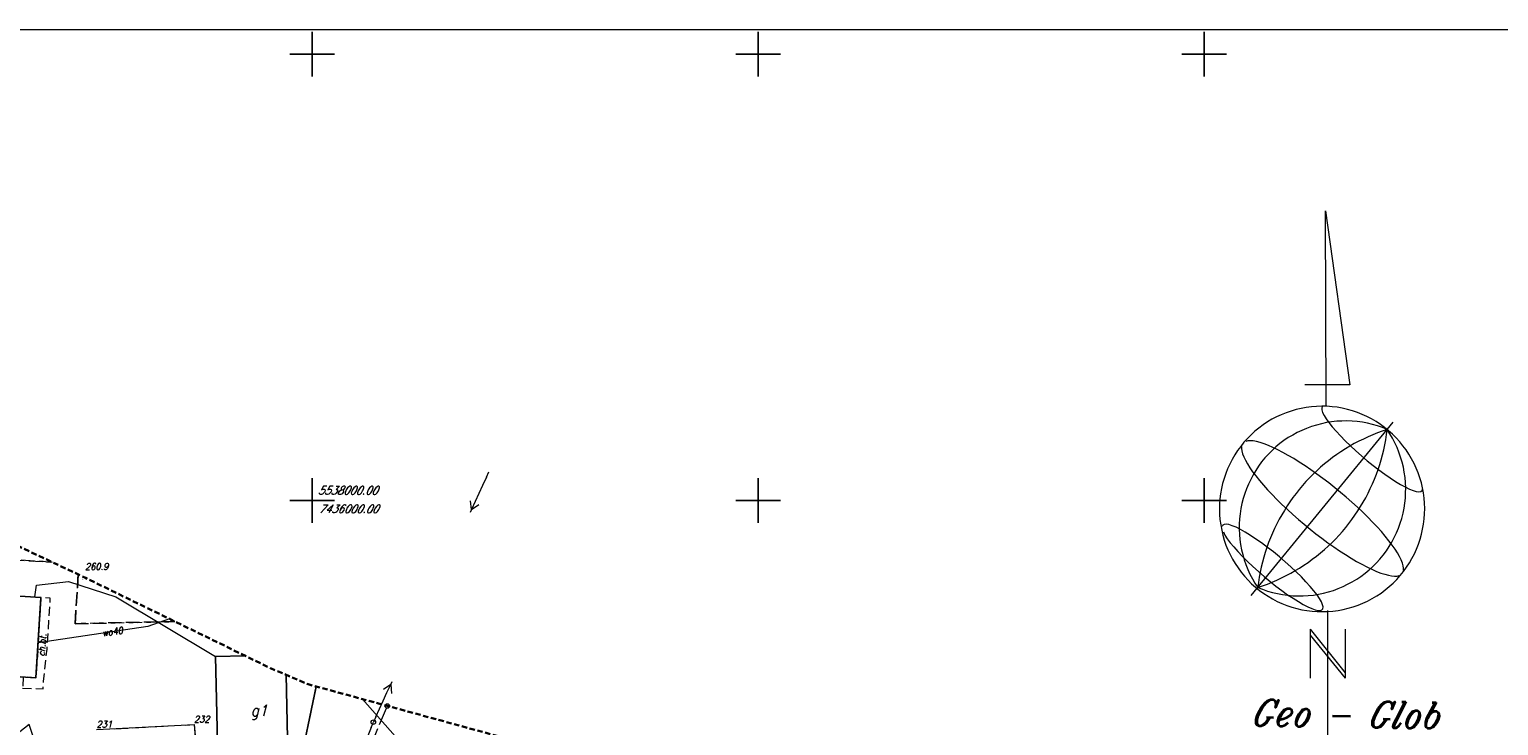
# Model space of a CAD drawing. Header units: metres. Extents: x 7435600 to 7436400, y 5537603 to 5538250.
# Tile 41 of 43: x 7435968 to 7436133, y 5537975 to 5538053. Entities that reach past the tile are written whole.
import ezdxf
from ezdxf.enums import TextEntityAlignment as Align

# ---------------------------------------------------------------- set-up
doc = ezdxf.new("R2010")
doc.units = ezdxf.units.M
doc.header["$MEASUREMENT"] = 0
for name, pattern in [('1.5_0.5', [2, 1.5, -0.5]), ('2', [0.9, 0.6, -0.3]), ('218-500', [1, 0.5, -0.5]), ('219-500', [0]), ('3117-500', [0]), ('mz1.0_0.5', [1.5, 1, -0.5]), ('mz2.0_0.5', [2.5, 2, -0.5])]:
    doc.linetypes.add(name, pattern=pattern)
doc.layers.get('0').update_dxf_attribs({"color": 2, "linetype": 'CONTINUOUS', "lineweight": 5})
doc.layers.add('!ramka', color=2, linetype='CONTINUOUS', lineweight=0)
for name, color, linetype in [('203-Punkt załamania granicy działki nie stabilizowany', 7, 'CONTINUOUS'), ('203-Punkt załamania granicy działki nie stabilizowany-Atr104', 7, 'CONTINUOUS'), ('217-Granica konturu klasyfikcyjnego', 7, 'CONTINUOUS'), ('218-Granica użytku', 7, 'CONTINUOUS'), ('219-Linia granicy', 7, 'CONTINUOUS'), ('312-Budynek (powierzchnia)', 7, 'CONTINUOUS'), ('312-Numer ewidencyjny budynku-Atr124', 7, 'CONTINUOUS'), ('996-Tekst dodatkowy mały', 7, 'CONTINUOUS'), ('chodnik (powierzchnia)', 7, 'CONTINUOUS'), ('chodnik (powierzchnia)-Atr17', 7, 'CONTINUOUS'), ('Nieprzekraczalna linia zabudowy', 7, 'CONTINUOUS'), ('ogrodzenie trwałe (linia)', 7, 'CONTINUOUS'), ('przewód elektroenergetyczny niskiego napięcia (linia) - symbol', 7, 'CONTINUOUS'), ('przewód telekomunikacyjny - projektowany lub w budowie (linia) - ob. projektowany', 7, 'CONTINUOUS'), ('przewód wodociągowy (linia)', 7, 'CONTINUOUS'), ('przewód wodociągowy (linia)-Atr1', 7, 'CONTINUOUS'), ('punkt wysokościowy naturalny', 7, 'CONTINUOUS'), ('punkt wysokościowy naturalny-Atr2', 7, 'CONTINUOUS'), ('słup (punkt)', 7, 'CONTINUOUS'), ('słup (punkt) - ob. projektowany', 7, 'CONTINUOUS'), ('Wstawianie ramki sekcyjnej z opisem', 7, 'CONTINUOUS'), ('Zakres', 7, 'CONTINUOUS')]:
    doc.layers.add(name, color=color, linetype=linetype)
doc.styles.get("Standard").update_dxf_attribs({"font": 'italic_1250.shx', "width": 0.75})
doc.linetypes.add('902-500', pattern='A,3.75,0,[1,ksztalty.shx,S=0.5,R=0,X=0,Y=0],3.75', length=7.5)

# ---------------------------------------------------------------- blocks, each defined once
blk = doc.blocks.new('203')
at = {"linetype": 'Continuous', "lineweight": 0}
h = blk.add_hatch(color=0, dxfattribs=at)
edge = h.paths.add_edge_path()
edge.add_arc((0, 0), 0.045, 0, 360)
blk = doc.blocks.new('SM04')
at = {"color": 0, "linetype": 'Continuous', "lineweight": 13}
blk.add_circle((0, 0), 0.25, dxfattribs=at)
blk = doc.blocks.new('PE04')
at = {"color": 0, "linetype": 'Continuous', "lineweight": 13}
for p, q in [((0.65, 0), (0, 0)), ((0.65, 0), (1.65, 0)), ((1.65, 0), (2.65, 0)), ((2.65, 0), (3.65, 0)), ((3.65, 0), (4.65, 0)), ((4.65, 0), (3.784, 0.5)), ((4.65, 0), (3.784, -0.5)), ((4.65, 0), (5, 0))]:
    blk.add_line(p, q, dxfattribs=at)
blk = doc.blocks.new('PW01')
at = {"linetype": 'Continuous', "lineweight": 13}
h = blk.add_hatch(color=0, dxfattribs=at)
edge = h.paths.add_edge_path()
edge.add_arc((0, 0), 0.045, 0, 360)
blk = doc.blocks.new('RAMKA500K')
at = {"color": 0}
for p, q in [((0, 247.5), (0, 250)), ((0, 250), (2.5, 250)), ((47.5, 250), (52.5, 250)), ((50, 247.5), (50, 250)), ((97.5, 250), (102.5, 250)), ((100, 247.5), (100, 250)), ((397.5, 250), (400, 250)), ((400, 247.5), (400, 250)), ((0, 47.5), (0, 52.5)), ((50, 47.5), (50, 52.5)), ((100, 47.5), (100, 52.5)), ((400, 47.5), (400, 52.5)), ((0, 50), (2.5, 50)), ((47.5, 50), (52.5, 50)), ((97.5, 50), (102.5, 50)), ((397.5, 50), (400, 50)), ((0, 0), (0, 2.5)), ((50, 0), (50, 2.5)), ((100, 0), (100, 2.5)), ((400, 0), (400, 2.5)), ((0, 0), (2.5, 0)), ((47.5, 0), (52.5, 0)), ((97.5, 0), (102.5, 0)), ((397.5, 0), (400, 0))]:
    blk.add_line(p, q, dxfattribs=at)

msp = doc.modelspace()

# ---------------------------------------------------------------- linework, layer by layer
at = {"layer": '!ramka', "color": 251, "linetype": 'Continuous', "lineweight": 13}
msp.add_3dface([(7435692.45, 5538052.76), (7436192.45, 5538052.76), (7436192.45, 5537747.76), (7435692.45, 5537747.76)], dxfattribs=at)
at = {"layer": '217-Granica konturu klasyfikcyjnego', "color": 3, "linetype": '1.5_0.5', "lineweight": 13, "flags": 128}
for points in [[(7435970.88, 5537993.11), (7435946.28, 5537994.59)], [(7435946.28, 5537994.59), (7435970.88, 5537993.11)], [(7435973.45, 5537986.22), (7435973.79, 5537991.74)], [(7435973.79, 5537991.74), (7435973.45, 5537986.22)], [(7435984.63, 5537986.46), (7435973.45, 5537986.22)], [(7435973.45, 5537986.22), (7435984.63, 5537986.46)], [(7436000.48, 5537979.19), (7435998.48, 5537969.7)], [(7435998.48, 5537969.7), (7436000.48, 5537979.19)], [(7435975.85, 5537974.36), (7435986.78, 5537974.92)], [(7435986.78, 5537974.92), (7435987.97, 5537961.98)]]:
    msp.add_lwpolyline(points, dxfattribs=at)
at = {"layer": '218-Granica użytku', "color": 3, "linetype": '218-500', "lineweight": 13, "flags": 128}
for points in [[(7435970.88, 5537993.11), (7435946.28, 5537994.59)], [(7435946.28, 5537994.59), (7435970.88, 5537993.11)], [(7435973.45, 5537986.22), (7435973.79, 5537991.74)], [(7435973.79, 5537991.74), (7435973.45, 5537986.22)], [(7435984.63, 5537986.46), (7435973.45, 5537986.22)], [(7435973.45, 5537986.22), (7435984.63, 5537986.46)]]:
    msp.add_lwpolyline(points, dxfattribs=at)
at = {"layer": '219-Linia granicy', "color": 96, "linetype": '219-500', "lineweight": 13, "flags": 128}
for points in [[(7436000.48, 5537979.19), (7435998.48, 5537969.7)], [(7435975.85, 5537974.36), (7435986.78, 5537974.92)], [(7435986.78, 5537974.92), (7435987.97, 5537961.98)]]:
    msp.add_lwpolyline(points, dxfattribs=at)
at = {"layer": '312-Budynek (powierzchnia)', "color": 251, "linetype": 'Continuous', "lineweight": 25, "flags": 128}
for points in [[(7435958.4, 5537989.85), (7435969.62, 5537989.17)], [(7435969.62, 5537989.17), (7435969.06, 5537980.16)], [(7435989.18, 5537982.56), (7435992.5, 5537982.63)], [(7435989.46, 5537969.7), (7435989.18, 5537982.56)], [(7435969.06, 5537980.16), (7435957.85, 5537980.85)], [(7435997.11, 5537980.49), (7435997.34, 5537969.87)]]:
    msp.add_lwpolyline(points, dxfattribs=at)
at = {"layer": '996-Tekst dodatkowy mały', "color": 251, "linetype": 'Continuous', "lineweight": 13, "flags": 128}
for points in [[(7436113.6, 5538032.46), (7436116.31, 5538012.98)], [(7436113.65, 5538010.55), (7436113.6, 5538032.46)], [(7436116.31, 5538012.98), (7436111.27, 5538012.96)], [(7436113.82, 5537987.7), (7436113.82, 5537964.39)], [(7436111.86, 5537985.61), (7436111.85, 5537980.11)], [(7436111.86, 5537985.61), (7436115.79, 5537980.73)], [(7436111.86, 5537984.95), (7436115.78, 5537980.11)], [(7436115.79, 5537985.61), (7436115.78, 5537980.11)]]:
    msp.add_lwpolyline(points, dxfattribs=at)
at = {"layer": '996-Tekst dodatkowy mały', "color": 5, "linetype": 'Continuous', "lineweight": 13, "flags": 128}
msp.add_lwpolyline([(7436124.71, 5537999.12), (7436124.69, 5537999.7), (7436124.64, 5538000.28), (7436124.57, 5538000.86), (7436124.46, 5538001.43), (7436124.33, 5538002), (7436124.17, 5538002.56), (7436123.97, 5538003.11), (7436123.75, 5538003.65), (7436123.51, 5538004.17), (7436123.24, 5538004.69), (7436122.94, 5538005.19), (7436122.62, 5538005.68), (7436122.27, 5538006.15), (7436121.9, 5538006.59), (7436121.51, 5538007.03), (7436121.1, 5538007.44), (7436120.66, 5538007.83), (7436120.21, 5538008.19), (7436119.74, 5538008.53), (7436119.25, 5538008.86), (7436118.75, 5538009.15), (7436118.23, 5538009.42), (7436117.7, 5538009.66), (7436117.16, 5538009.87), (7436116.6, 5538010.05), (7436116.04, 5538010.21), (7436115.47, 5538010.34), (7436114.9, 5538010.45), (7436114.32, 5538010.52), (7436113.74, 5538010.56), (7436113.16, 5538010.57), (7436112.58, 5538010.55), (7436112, 5538010.51), (7436111.42, 5538010.43), (7436110.85, 5538010.32), (7436110.28, 5538010.19), (7436109.72, 5538010.03), (7436109.17, 5538009.84), (7436108.63, 5538009.62), (7436108.1, 5538009.38), (7436107.58, 5538009.11), (7436107.08, 5538008.81), (7436106.6, 5538008.49), (7436106.13, 5538008.13), (7436105.68, 5538007.77), (7436105.25, 5538007.38), (7436104.83, 5538006.96), (7436104.45, 5538006.53), (7436104.08, 5538006.07), (7436103.74, 5538005.6), (7436103.42, 5538005.11), (7436103.12, 5538004.62), (7436102.86, 5538004.09), (7436102.62, 5538003.57), (7436102.4, 5538003.02), (7436102.21, 5538002.47), (7436102.06, 5538001.92), (7436101.93, 5538001.34), (7436101.83, 5538000.76), (7436101.76, 5538000.19), (7436101.72, 5537999.61), (7436101.7, 5537999.02), (7436101.72, 5537998.44), (7436101.76, 5537997.87), (7436101.84, 5537997.29), (7436101.95, 5537996.71), (7436102.08, 5537996.14), (7436102.24, 5537995.59), (7436102.43, 5537995.03), (7436102.65, 5537994.49), (7436102.9, 5537993.96), (7436103.17, 5537993.45), (7436103.47, 5537992.95), (7436103.79, 5537992.46), (7436104.13, 5537992), (7436104.5, 5537991.54), (7436104.9, 5537991.11), (7436105.31, 5537990.7), (7436105.75, 5537990.32), (7436106.2, 5537989.95), (7436106.67, 5537989.61), (7436107.16, 5537989.29), (7436107.66, 5537988.99), (7436108.18, 5537988.72), (7436108.71, 5537988.48), (7436109.25, 5537988.27), (7436109.8, 5537988.08), (7436110.36, 5537987.92), (7436110.93, 5537987.79), (7436111.51, 5537987.69), (7436112.09, 5537987.63), (7436112.67, 5537987.58), (7436113.25, 5537987.57), (7436113.83, 5537987.58), (7436114.41, 5537987.63), (7436114.99, 5537987.71), (7436115.56, 5537987.81), (7436116.13, 5537987.95), (7436116.69, 5537988.11), (7436117.24, 5537988.3), (7436117.78, 5537988.52), (7436118.31, 5537988.76), (7436118.83, 5537989.04), (7436119.33, 5537989.33), (7436119.82, 5537989.65), (7436120.28, 5537990), (7436120.73, 5537990.37), (7436121.16, 5537990.76), (7436121.57, 5537991.18), (7436121.96, 5537991.61), (7436122.33, 5537992.07), (7436122.67, 5537992.54), (7436122.99, 5537993.02), (7436123.28, 5537993.53), (7436123.55, 5537994.04), (7436123.79, 5537994.57), (7436124.01, 5537995.12), (7436124.19, 5537995.67), (7436124.35, 5537996.23), (7436124.47, 5537996.8), (7436124.58, 5537997.37), (7436124.65, 5537997.95), (7436124.7, 5537998.53)], close=True, dxfattribs=at)
for points in [[(7436113.22, 5538010.53), (7436113.16, 5538010.37), (7436113.17, 5538010.15), (7436113.26, 5538009.87), (7436113.42, 5538009.54), (7436113.66, 5538009.16), (7436113.97, 5538008.73), (7436114.34, 5538008.26), (7436114.77, 5538007.76), (7436115.26, 5538007.24), (7436115.79, 5538006.69), (7436116.37, 5538006.14), (7436116.98, 5538005.58), (7436117.62, 5538005.02), (7436118.26, 5538004.47), (7436118.91, 5538003.94), (7436119.57, 5538003.44), (7436120.22, 5538002.97), (7436120.84, 5538002.54), (7436121.45, 5538002.15), (7436122.01, 5538001.81), (7436122.53, 5538001.53), (7436123, 5538001.3), (7436123.41, 5538001.14), (7436123.76, 5538001.04), (7436124.05, 5538001), (7436124.27, 5538001.03), (7436124.41, 5538001.12), (7436124.47, 5538001.27)], [(7436120.5, 5538007.96), (7436119.96, 5538008.18), (7436119.41, 5538008.36), (7436118.86, 5538008.53), (7436118.29, 5538008.66), (7436117.72, 5538008.77), (7436117.15, 5538008.85), (7436116.57, 5538008.89), (7436115.99, 5538008.92), (7436115.42, 5538008.91), (7436114.84, 5538008.88), (7436114.27, 5538008.82), (7436113.7, 5538008.73), (7436113.13, 5538008.61), (7436112.57, 5538008.46), (7436112.02, 5538008.29), (7436111.47, 5538008.09), (7436110.95, 5538007.87), (7436110.42, 5538007.62), (7436109.91, 5538007.34), (7436109.41, 5538007.05), (7436108.93, 5538006.72), (7436108.47, 5538006.38), (7436108.03, 5538006.01), (7436107.6, 5538005.62), (7436107.19, 5538005.21), (7436106.8, 5538004.78), (7436106.43, 5538004.33), (7436106.09, 5538003.87), (7436105.77, 5538003.39), (7436105.47, 5538002.89), (7436105.2, 5538002.38), (7436104.95, 5538001.86), (7436104.72, 5538001.33), (7436104.53, 5538000.78), (7436104.36, 5538000.23), (7436104.22, 5537999.67), (7436104.1, 5537999.1), (7436104.01, 5537998.53), (7436103.95, 5537997.96), (7436103.92, 5537997.38), (7436103.92, 5537996.8), (7436103.94, 5537996.22), (7436103.99, 5537995.64), (7436104.07, 5537995.07), (7436104.18, 5537994.5), (7436104.32, 5537993.95), (7436104.48, 5537993.38), (7436104.67, 5537992.84), (7436104.88, 5537992.3), (7436105.12, 5537991.78), (7436105.39, 5537991.26), (7436105.68, 5537990.77), (7436106, 5537990.28)], [(7436105.25, 5537989.37), (7436121.16, 5538008.77)], [(7436120.5, 5538007.96), (7436119.95, 5538007.78), (7436119.41, 5538007.58), (7436118.88, 5538007.37), (7436118.35, 5538007.14), (7436117.83, 5538006.9), (7436117.31, 5538006.64), (7436116.8, 5538006.38), (7436116.3, 5538006.09), (7436115.81, 5538005.79), (7436115.32, 5538005.48), (7436114.85, 5538005.16), (7436114.38, 5538004.82), (7436113.93, 5538004.47), (7436113.48, 5538004.11), (7436113.04, 5538003.74), (7436112.62, 5538003.35), (7436112.2, 5538002.95), (7436111.79, 5538002.55), (7436111.4, 5538002.13), (7436111.02, 5538001.7), (7436110.64, 5538001.26), (7436110.29, 5538000.8), (7436109.94, 5538000.35), (7436109.6, 5537999.88), (7436109.28, 5537999.4), (7436108.98, 5537998.91), (7436108.68, 5537998.42), (7436108.4, 5537997.92), (7436108.13, 5537997.41), (7436107.88, 5537996.89), (7436107.64, 5537996.37), (7436107.42, 5537995.84), (7436107.21, 5537995.3), (7436107.01, 5537994.76), (7436106.83, 5537994.21), (7436106.67, 5537993.67), (7436106.52, 5537993.11), (7436106.38, 5537992.55), (7436106.26, 5537991.99), (7436106.16, 5537991.42), (7436106.07, 5537990.85), (7436106, 5537990.28)], [(7436106, 5537990.28), (7436106.54, 5537990.07), (7436107.08, 5537989.88), (7436107.64, 5537989.72), (7436108.2, 5537989.59), (7436108.77, 5537989.48), (7436109.34, 5537989.4), (7436109.92, 5537989.35), (7436110.5, 5537989.33), (7436111.07, 5537989.33), (7436111.65, 5537989.37), (7436112.23, 5537989.43), (7436112.8, 5537989.52), (7436113.37, 5537989.63), (7436113.92, 5537989.78), (7436114.48, 5537989.95), (7436115.02, 5537990.15), (7436115.55, 5537990.37), (7436116.07, 5537990.63), (7436116.59, 5537990.9), (7436117.08, 5537991.2), (7436117.56, 5537991.52), (7436118.02, 5537991.86), (7436118.47, 5537992.24), (7436118.9, 5537992.62), (7436119.3, 5537993.04), (7436119.69, 5537993.46), (7436120.06, 5537993.91), (7436120.41, 5537994.38), (7436120.73, 5537994.86), (7436121.03, 5537995.35), (7436121.3, 5537995.86), (7436121.55, 5537996.38), (7436121.77, 5537996.92), (7436121.97, 5537997.46), (7436122.14, 5537998.01), (7436122.28, 5537998.58), (7436122.39, 5537999.14), (7436122.48, 5537999.71), (7436122.54, 5538000.29), (7436122.57, 5538000.87), (7436122.58, 5538001.45), (7436122.55, 5538002.02), (7436122.5, 5538002.6), (7436122.42, 5538003.17), (7436122.31, 5538003.74), (7436122.18, 5538004.3), (7436122.01, 5538004.86), (7436121.82, 5538005.41), (7436121.61, 5538005.94), (7436121.37, 5538006.47), (7436121.1, 5538006.98), (7436120.81, 5538007.48), (7436120.5, 5538007.96)], [(7436106, 5537990.28), (7436106.54, 5537990.46), (7436107.08, 5537990.66), (7436107.62, 5537990.87), (7436108.15, 5537991.1), (7436108.67, 5537991.35), (7436109.18, 5537991.6), (7436109.69, 5537991.87), (7436110.19, 5537992.16), (7436110.68, 5537992.45), (7436111.17, 5537992.76), (7436111.64, 5537993.09), (7436112.11, 5537993.43), (7436112.57, 5537993.77), (7436113.01, 5537994.14), (7436113.46, 5537994.51), (7436113.88, 5537994.89), (7436114.3, 5537995.29), (7436114.7, 5537995.7), (7436115.1, 5537996.12), (7436115.48, 5537996.55), (7436115.85, 5537996.99), (7436116.21, 5537997.44), (7436116.55, 5537997.89), (7436116.89, 5537998.37), (7436117.21, 5537998.84), (7436117.52, 5537999.33), (7436117.81, 5537999.83), (7436118.09, 5538000.33), (7436118.36, 5538000.84), (7436118.61, 5538001.36), (7436118.85, 5538001.88), (7436119.08, 5538002.41), (7436119.29, 5538002.95), (7436119.48, 5538003.48), (7436119.66, 5538004.03), (7436119.82, 5538004.58), (7436119.98, 5538005.14), (7436120.11, 5538005.7), (7436120.23, 5538006.26), (7436120.34, 5538006.82), (7436120.43, 5538007.4), (7436120.5, 5538007.96)], [(7436104.18, 5538006.07), (7436104.16, 5538005.84), (7436104.2, 5538005.56), (7436104.29, 5538005.25), (7436104.42, 5538004.9), (7436104.61, 5538004.53), (7436104.83, 5538004.12), (7436105.11, 5538003.69), (7436105.42, 5538003.24), (7436105.79, 5538002.76), (7436106.19, 5538002.25), (7436106.62, 5538001.74), (7436107.1, 5538001.21), (7436107.61, 5538000.67), (7436108.15, 5538000.12), (7436108.71, 5537999.57), (7436109.31, 5537999.01), (7436109.91, 5537998.45), (7436110.55, 5537997.9), (7436111.2, 5537997.35), (7436111.85, 5537996.82), (7436112.51, 5537996.29), (7436113.18, 5537995.78), (7436113.85, 5537995.29), (7436114.52, 5537994.82), (7436115.17, 5537994.37), (7436115.82, 5537993.95), (7436116.46, 5537993.56), (7436117.07, 5537993.2), (7436117.67, 5537992.87), (7436118.23, 5537992.57), (7436118.78, 5537992.31), (7436119.3, 5537992.08), (7436119.78, 5537991.89), (7436120.23, 5537991.75), (7436120.64, 5537991.64), (7436121, 5537991.57), (7436121.33, 5537991.54), (7436121.62, 5537991.56), (7436121.86, 5537991.62)], [(7436122.32, 5537992.18), (7436122.33, 5537992.42), (7436122.3, 5537992.7), (7436122.21, 5537993.01), (7436122.07, 5537993.36), (7436121.89, 5537993.74), (7436121.66, 5537994.14), (7436121.38, 5537994.58), (7436121.06, 5537995.03), (7436120.7, 5537995.51), (7436120.29, 5537996.02), (7436119.86, 5537996.53), (7436119.38, 5537997.06), (7436118.87, 5537997.6), (7436118.33, 5537998.15), (7436117.76, 5537998.7), (7436117.17, 5537999.26), (7436116.55, 5537999.82), (7436115.92, 5538000.37), (7436115.28, 5538000.92), (7436114.62, 5538001.45), (7436113.95, 5538001.98), (7436113.29, 5538002.49), (7436112.62, 5538002.98), (7436111.96, 5538003.45), (7436111.3, 5538003.89), (7436110.65, 5538004.32), (7436110.02, 5538004.71), (7436109.4, 5538005.07), (7436108.81, 5538005.4), (7436108.24, 5538005.69), (7436107.7, 5538005.95), (7436107.18, 5538006.17), (7436106.7, 5538006.36), (7436106.26, 5538006.51), (7436105.84, 5538006.61), (7436105.48, 5538006.68), (7436105.16, 5538006.7), (7436104.88, 5538006.68), (7436104.64, 5538006.63)], [(7436102.14, 5537996.49), (7436102.32, 5537996.14), (7436102.58, 5537995.73), (7436102.91, 5537995.29), (7436103.31, 5537994.81), (7436103.77, 5537994.29), (7436104.28, 5537993.75), (7436104.83, 5537993.2), (7436105.43, 5537992.63), (7436106.06, 5537992.06), (7436106.71, 5537991.5), (7436107.37, 5537990.96), (7436108.03, 5537990.43), (7436108.69, 5537989.94), (7436109.34, 5537989.47), (7436109.96, 5537989.06), (7436110.55, 5537988.69), (7436111.1, 5537988.37), (7436111.61, 5537988.11), (7436112.05, 5537987.92), (7436112.44, 5537987.78), (7436112.76, 5537987.71), (7436113.01, 5537987.71), (7436113.19, 5537987.78), (7436113.29, 5537987.9), (7436113.31, 5537988.1), (7436113.26, 5537988.35), (7436113.13, 5537988.67), (7436112.92, 5537989.03), (7436112.64, 5537989.45), (7436112.29, 5537989.9), (7436111.87, 5537990.39), (7436111.4, 5537990.92), (7436110.88, 5537991.46), (7436110.31, 5537992.02), (7436109.7, 5537992.59), (7436109.07, 5537993.16), (7436108.42, 5537993.71), (7436107.76, 5537994.25), (7436107.09, 5537994.77), (7436106.43, 5537995.26), (7436105.79, 5537995.7), (7436105.18, 5537996.11), (7436104.6, 5537996.46), (7436104.06, 5537996.76), (7436103.57, 5537997.01), (7436103.14, 5537997.19), (7436102.77, 5537997.31), (7436102.46, 5537997.35), (7436102.23, 5537997.33), (7436102.08, 5537997.25), (7436102, 5537997.11)]]:
    msp.add_lwpolyline(points, dxfattribs=at)
at = {"layer": 'chodnik (powierzchnia)', "color": 251, "linetype": 'mz1.0_0.5', "lineweight": 13, "flags": 128}
msp.add_lwpolyline([(7435967.56, 5537979.02), (7435969.85, 5537978.93), (7435969.92, 5537979.79), (7435970.3, 5537983.38), (7435970.62, 5537988.2), (7435970.66, 5537989.07), (7435969.62, 5537989.17), (7435969.06, 5537980.16), (7435967.63, 5537980.25)], close=True, dxfattribs=at)
at = {"layer": 'Nieprzekraczalna linia zabudowy', "color": 251, "linetype": '3117-500', "lineweight": 13, "elevation": 0, "flags": 128}
msp.add_lwpolyline([(7435968.93, 5537973.02), (7435968.29, 5537974.95), (7435966.73, 5537973.71)], dxfattribs=at)
at = {"layer": 'ogrodzenie trwałe (linia)', "color": 251, "linetype": '902-500', "lineweight": 13, "flags": 128}
for points in [[(7435968.93, 5537989.21), (7435969.11, 5537990.54), (7435972.72, 5537990.94), (7435978.01, 5537989.24), (7435989.18, 5537982.56)], [(7435982.21, 5537947.32), (7435983.13, 5537947.85), (7435985.68, 5537959.02), (7435987.97, 5537961.98), (7435988.52, 5537962.53), (7435995.28, 5537963.46), (7435998.03, 5537966.68), (7435998.48, 5537969.7), (7436000.48, 5537979.19)]]:
    msp.add_lwpolyline(points, dxfattribs=at)
at = {"layer": 'przewód telekomunikacyjny - projektowany lub w budowie (linia) - ob. projektowany', "color": 30, "linetype": 'mz2.0_0.5', "lineweight": 13, "flags": 128}
msp.add_lwpolyline([(7435995.22, 5537944.87), (7436007.99, 5537975.98), (7436008.44, 5537977.02)], dxfattribs=at)
at = {"layer": 'przewód wodociągowy (linia)', "color": 5, "linetype": 'Continuous', "lineweight": 13, "flags": 128}
for points in [[(7435984.03, 5537986.76), (7435981.61, 5537985.91), (7435969.31, 5537984.08)], [(7436005.67, 5537977.77), (7436014.39, 5537967.87), (7436029.64, 5537956.72), (7436039.92, 5537949.42)]]:
    msp.add_lwpolyline(points, dxfattribs=at)
at = {"layer": 'Zakres', "color": 5, "linetype": '2', "lineweight": 30, "flags": 128}
msp.add_lwpolyline([(7435791.95, 5538004.83), (7435788.55, 5537993.08), (7435787.96, 5537986.53), (7435787.35, 5537979.77), (7435791.23, 5537966.98), (7435799.62, 5537956.58), (7435811.29, 5537950.08), (7435839.35, 5537940.91), (7435847.93, 5537935.74), (7435857.59, 5537931.73), (7435868.01, 5537930.77), (7435873.84, 5537931.1), (7435927.63, 5537913.78), (7435934.32, 5537910.49), (7435948.84, 5537901.62), (7435957.74, 5537897.76), (7436015.82, 5537881.67), (7436056.09, 5537869.29), (7436058.12, 5537868.73), (7436082.82, 5537862.73), (7436097.96, 5537862.42), (7436111.81, 5537868.54), (7436121.78, 5537879.94), (7436129.89, 5537894.76), (7436134.11, 5537909.18), (7436131.89, 5537924.04), (7436123.64, 5537936.6), (7436110.88, 5537944.55), (7436055.14, 5537964.31), (7436052.48, 5537965.13), (7436027.84, 5537971.72), (7435999.56, 5537979.44), (7435995.34, 5537981.24), (7435974.61, 5537991.35), (7435974.21, 5537991.54), (7435952.34, 5538001.86), (7435940.13, 5538005.1), (7435927.06, 5538006.13), (7435886.07, 5538018.53), (7435885.05, 5538018.82), (7435855.64, 5538026.76), (7435837.67, 5538033.11), (7435824.44, 5538035.07), (7435811.44, 5538031.93), (7435800.57, 5538024.15), (7435795.41, 5538016.01), (7435793.41, 5538012.85)], close=True, dxfattribs=at)

# ---------------------------------------------------------------- block references
at = {"layer": '203-Punkt załamania granicy działki nie stabilizowany', "color": 3, "linetype": 'Continuous', "lineweight": 13}
msp.add_blockref('203', (7435986.78, 5537974.92), dxfattribs=at)
at = {"layer": 'przewód elektroenergetyczny niskiego napięcia (linia) - symbol', "color": 1, "linetype": 'Continuous', "lineweight": 13}
for p, rotation in [((7436019.81, 5538003.21), 245.212), ((7436006.87, 5537975.19), 65.21199999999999), ((7436006.87, 5537975.19), 248.671)]:
    msp.add_blockref('PE04', p, dxfattribs=dict(at, rotation=rotation))
at = {"layer": 'punkt wysokościowy naturalny', "color": 251, "linetype": 'Continuous', "lineweight": 13}
msp.add_blockref('PW01', (7435974.31, 5537991.21), dxfattribs=at)
at = {"layer": 'słup (punkt)', "color": 251, "linetype": 'Continuous', "lineweight": 13}
msp.add_blockref('SM04', (7436006.87, 5537975.19), dxfattribs=at)
at = {"layer": 'słup (punkt) - ob. projektowany', "color": 251, "linetype": 'Continuous', "lineweight": 13}
msp.add_blockref('SM04', (7436008.44, 5537977), dxfattribs=at)
at = {"layer": 'Wstawianie ramki sekcyjnej z opisem', "color": 251, "linetype": 'Continuous', "lineweight": 13}
for p in [(7435600, 5538000), (7436000, 5538000), (7435600, 5537750), (7436000, 5537750)]:
    msp.add_blockref('RAMKA500K', p, dxfattribs=at)

# ---------------------------------------------------------------- texts
at = {"layer": '203-Punkt załamania granicy działki nie stabilizowany-Atr104', "color": 251, "lineweight": 13, "width": 0.9}
for s, p in [('232', (7435986.78, 5537974.92)), ('231', (7435975.85, 5537974.36))]:
    msp.add_text(s, height=0.75, dxfattribs=at).set_placement(p, align=Align.BOTTOM_LEFT)
at = {"layer": '312-Numer ewidencyjny budynku-Atr124', "color": 251, "lineweight": 13, "width": 0.9}
msp.add_text('g1', height=1.25, dxfattribs=at).set_placement((7435994.07, 5537976.5), align=Align.MIDDLE_CENTER)
at = {"layer": '996-Tekst dodatkowy mały', "color": 251, "linetype": 'Continuous', "lineweight": 13, "oblique": 15, "width": 0.9}
for s, p in [('5538000.00', (7436000.66, 5538000.69)), ('7436000.00', (7436000.73, 5537998.62))]:
    msp.add_text(s, height=0.911, rotation=359.998, dxfattribs=at).set_placement(p)
at = {"layer": '996-Tekst dodatkowy mały', "color": 5, "linetype": 'Continuous', "lineweight": 13, "oblique": 15, "width": 0.9}
msp.add_text('Geo - Glob', height=2.916, rotation=359.139, dxfattribs=at).set_placement((7436105.25, 5537974.8))
at = {"layer": 'chodnik (powierzchnia)-Atr17', "color": 251, "lineweight": 13, "width": 0.9}
msp.add_text('ch.bt.', height=0.75, rotation=84.999, dxfattribs=at).set_placement((7435970.01, 5537982.54))
at = {"layer": 'przewód wodociągowy (linia)-Atr1', "color": 5, "lineweight": 13, "width": 0.9}
msp.add_text('wo40', height=0.75, rotation=8.462, dxfattribs=at).set_placement((7435976.47, 5537985.15), align=Align.MIDDLE_LEFT)
at = {"layer": 'punkt wysokościowy naturalny-Atr2', "color": 251, "lineweight": 13, "width": 0.9}
msp.add_text('260.9', height=0.75, dxfattribs=at).set_placement((7435974.57, 5537992.24))

doc.saveas('drawing.dxf')
